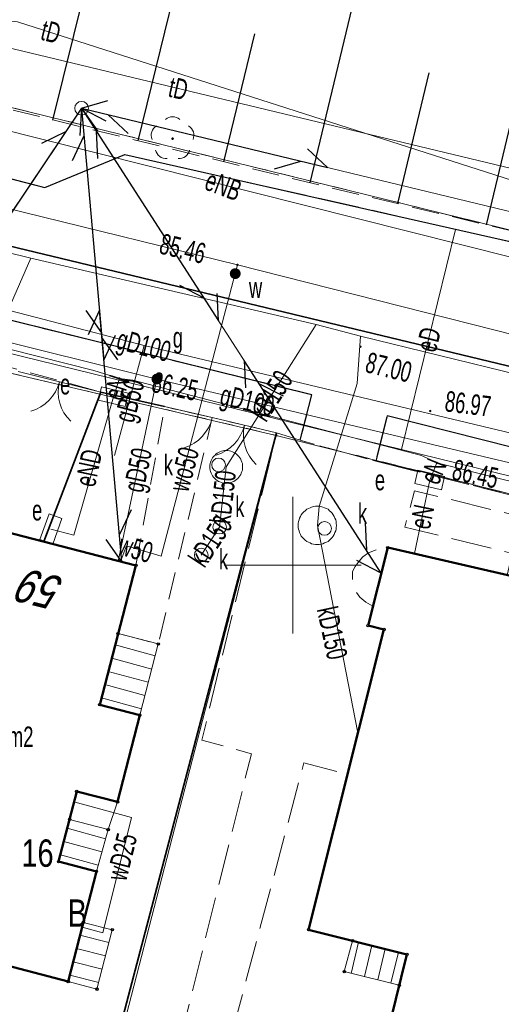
# Model space of a CAD drawing. Header units: metres. Extents: x 7504240 to 7504745, y 5782869 to 5783359.
# Tile 21 of 93: x 7504340 to 7504358, y 5782984 to 5783020. Entities that reach past the tile are written whole.
import ezdxf
from ezdxf.enums import TextEntityAlignment as Align

# ---------------------------------------------------------------- set-up
doc = ezdxf.new("R2010")
doc.units = ezdxf.units.M
doc.header["$MEASUREMENT"] = 0
for name, pattern in [('1.0_0.5', [1.5, 1, -0.5]), ('1.5_0.5', [2, 1.5, -0.5]), ('219-500', [0]), ('egug-500', [1, 0.5, -0.5]), ('l219_500', [0]), ('l32_500', [0]), ('otob_500', [0]), ('otof_500', [0]), ('sutp_500', [0])]:
    doc.linetypes.add(name, pattern=pattern)
doc.layers.get('0').update_dxf_attribs({"color": 2, "linetype": 'CONTINUOUS', "lineweight": 5})
for name, color, linetype in [('000 Inne (niezydentyfikowane)', 7, 'CONTINUOUS'), ('203-punkt graniczny', 7, 'CONTINUOUS'), ('210-oznaczenie konturu użytku gruntowego', 7, 'CONTINUOUS'), ('211-numer działki ewidencyjnej', 7, 'CONTINUOUS'), ('216-obręb ewidencyjny', 7, 'CONTINUOUS'), ('218-kontur użytku gruntowego', 7, 'CONTINUOUS'), ('219-działka ewidencyjna', 7, 'CONTINUOUS'), ('312-budynek ewidencyjny', 7, 'CONTINUOUS'), ('312-oznaczenie budynku ewidencyjnego-Atr117', 7, 'CONTINUOUS'), ('352-schody', 7, 'CONTINUOUS'), ('Adres nieruchomości (na budynku)', 7, 'CONTINUOUS'), ('brama', 7, 'CONTINUOUS'), ('chodnik', 7, 'CONTINUOUS'), ('drzewo liściaste', 7, 'CONTINUOUS'), ('furtka', 7, 'CONTINUOUS'), ('jezdnia', 7, 'CONTINUOUS'), ('komora podziemna', 7, 'CONTINUOUS'), ('krawężnik', 7, 'CONTINUOUS'), ('ogrodzenie trwałe', 7, 'CONTINUOUS'), ('pikieta sztuczna', 7, 'CONTINUOUS'), ('pikieta sztuczna-Atr2', 7, 'CONTINUOUS'), ('przewód elektroenergetyczny podziemny', 7, 'CONTINUOUS'), ('przewód elektroenergetyczny podziemny-Atr1', 7, 'CONTINUOUS'), ('przewód gazowy', 7, 'CONTINUOUS'), ('przewód gazowy-Atr1', 7, 'CONTINUOUS'), ('przewód kanalizacyjny', 7, 'CONTINUOUS'), ('przewód kanalizacyjny-Atr1', 7, 'CONTINUOUS'), ('przewód telekomunikacyjny napowietrzny', 7, 'CONTINUOUS'), ('przewód telekomunikacyjny podziemny', 7, 'CONTINUOUS'), ('przewód telekomunikacyjny podziemny-Atr1', 7, 'CONTINUOUS'), ('przewód wodociągowy', 7, 'CONTINUOUS'), ('przewód wodociągowy-Atr1', 7, 'CONTINUOUS'), ('Punkt budynku', 7, 'CONTINUOUS'), ('rzędna', 7, 'CONTINUOUS'), ('rzędna-Atr2', 7, 'CONTINUOUS'), ('skarpa nieumocniona', 7, 'CONTINUOUS'), ('szafa elektroenergetyczna lub kontener', 7, 'CONTINUOUS'), ('szafa elektroenergetyczna lub kontener-Atr17', 7, 'CONTINUOUS'), ('słup przewodów napowietrznych', 7, 'CONTINUOUS'), ('Wstawianie ramki sekcyjnej z opisem', 7, 'CONTINUOUS'), ('właz do komory lub kanału - okrągły', 7, 'CONTINUOUS'), ('właz do komory lub kanału - okrągły-Atr17', 7, 'CONTINUOUS'), ('zasuwa lub zawór', 7, 'CONTINUOUS'), ('zasuwa lub zawór-Atr17', 7, 'CONTINUOUS')]:
    doc.layers.add(name, color=color, linetype=linetype)
doc.styles.get("Standard").update_dxf_attribs({"font": 'Working1250', "width": 0.75})
doc.linetypes.add('902-500', pattern='A,3.75,0,[1,ksztalty.shx,S=0.5,R=0,X=0,Y=0],3.75', length=7.5)

# ---------------------------------------------------------------- blocks, each defined once
blk = doc.blocks.new('US18')
at = {"color": 0, "linetype": 'Continuous', "lineweight": 13}
for p, q in [((-0.5, -0.25), (-0.5, 0.25)), ((-0.5, 0.25), (0.5, 0.25)), ((0.5, -0.25), (0.5, 0.25)), ((-0.5, -0.25), (0.5, -0.25))]:
    blk.add_line(p, q, dxfattribs=at)
blk = doc.blocks.new('US15')
at = {"color": 0, "linetype": 'Continuous', "lineweight": 13}
blk.add_circle((0, 0), 0.25, dxfattribs=at)
blk = doc.blocks.new('PW01')
at = {"linetype": 'Continuous', "lineweight": 13}
h = blk.add_hatch(color=0, dxfattribs=at)
edge = h.paths.add_edge_path()
edge.add_arc((0, 0), 0.045, 0, 360)
blk = doc.blocks.new('US25')
at = {"linetype": 'Continuous', "lineweight": 0}
h = blk.add_hatch(color=0, dxfattribs=at)
edge = h.paths.add_edge_path()
edge.add_arc((0, 0), 0.2, 0, 360)
blk = doc.blocks.new('OP021')
at = {"linetype": 'Continuous', "lineweight": 13}
h = blk.add_hatch(color=0, dxfattribs=at)
edge = h.paths.add_edge_path()
edge.add_arc((0, 0), 0.05, 0, 360)
at = {"color": 0, "linetype": 'Continuous', "lineweight": 13}
for centre, start, end in [((0, 0.4), 49.272, 130.728), ((-0.38, 0.124), 121.308, 202.548), ((0.38, 0.124), 337.452, 58.692), ((-0.235, -0.324), 193.221, 274.871), ((0.235, -0.324), 265.129, 346.779)]:
    blk.add_arc(centre, 0.4, start, end, dxfattribs=at)
blk = doc.blocks.new('US22')
at = {"color": 0, "linetype": 'Continuous', "lineweight": 13}
blk.add_circle((0, 0), 0.25, dxfattribs=at)
blk = doc.blocks.new('OK02')
at = {"color": 0, "linetype": 'Continuous', "lineweight": 0}
for centre, start, end in [((-1.5, 0), 0, 60), ((1.5, 0), 120, 180)]:
    blk.add_arc(centre, 1.5, start, end, dxfattribs=at)
blk = doc.blocks.new('OK04')
at = {"color": 0, "linetype": 'Continuous', "lineweight": 0}
blk.add_arc((1.5, 0.001), 1.5, 120, 180, dxfattribs=at)
blk = doc.blocks.new('SUTP')
at = {"color": 0, "linetype": 'Continuous'}
for p, q in [((0, 0), (0.866, 0.5)), ((9.232, 0), (8.366, 0.5)), ((0, 0), (9.232, 0)), ((1.866, -0.5), (1, 0)), ((7.366, -0.5), (8.232, 0))]:
    blk.add_line(p, q, dxfattribs=at)
blk = doc.blocks.new('203')
at = {"linetype": 'Continuous', "lineweight": 0}
h = blk.add_hatch(color=0, dxfattribs=at)
edge = h.paths.add_edge_path()
edge.add_arc((0, 0), 0.045, 0, 360)
blk = doc.blocks.new('PUNKTBUD')
at = {"color": 0}
blk.add_circle((0, 0), 0.045, dxfattribs=at)

msp = doc.modelspace()

# ---------------------------------------------------------------- linework, layer by layer
at = {"layer": '000 Inne (niezydentyfikowane)', "color": 7, "linetype": 'Continuous', "lineweight": 25, "flags": 128}
for points in [[(7504344.35, 5783015.5), (7504346.63, 5783024.79)], [(7504350.64, 5783013.97), (7504352.9, 5783023.42)], [(7504357.08, 5783012.43), (7504359.39, 5783022.11)], [(7504341.24, 5783016.26), (7504342.38, 5783020.88)], [(7504347.48, 5783014.74), (7504348.62, 5783019.41)], [(7504353.84, 5783013.21), (7504354.98, 5783017.99)]]:
    msp.add_lwpolyline(points, dxfattribs=at)
at = {"layer": '216-obręb ewidencyjny', "color": 7, "linetype": 'l32_500', "lineweight": 35, "flags": 128}
msp.add_lwpolyline([(7504422.45, 5782991.73), (7504307.45, 5783019.41)], dxfattribs=at)
at = {"layer": '218-kontur użytku gruntowego', "color": 3, "linetype": 'egug-500', "lineweight": 18, "flags": 128}
for points in [[(7504315.56, 5783022.66), (7504374.02, 5783008.29)], [(7504307.45, 5783019.41), (7504422.45, 5782991.73)], [(7504339.53, 5783007.05), (7504349.4, 5783004.74)], [(7504349.4, 5783004.74), (7504374.27, 5782998.52)]]:
    msp.add_lwpolyline(points, dxfattribs=at)
at = {"layer": '219-działka ewidencyjna', "color": 7, "linetype": '219-500', "lineweight": 18, "flags": 128}
for points in [[(7504374.02, 5783008.29), (7504315.56, 5783022.66)], [(7504422.45, 5782991.73), (7504307.45, 5783019.41)], [(7504339.53, 5783007.05), (7504349.4, 5783004.74)], [(7504341.14, 5782972.8), (7504349.4, 5783004.74)], [(7504349.4, 5783004.74), (7504374.27, 5782998.52)]]:
    msp.add_lwpolyline(points, dxfattribs=at)
at = {"layer": '219-działka ewidencyjna', "color": 7, "linetype": 'l219_500', "lineweight": 18, "flags": 128}
msp.add_lwpolyline([(7504422.45, 5782991.73), (7504307.45, 5783019.41)], dxfattribs=at)
at = {"layer": '312-budynek ewidencyjny', "color": 7, "linetype": 'Continuous', "lineweight": 50, "flags": 128}
for points in [[(7504344.27, 5782999.99), (7504338.48, 5783001.48)], [(7504353.47, 5783000.64), (7504352.75, 5782997.79)], [(7504368.57, 5782997.16), (7504353.47, 5783000.64)], [(7504342.95, 5782994.9), (7504344.27, 5782999.99)], [(7504352.75, 5782997.79), (7504353.33, 5782997.65)], [(7504353.33, 5782997.65), (7504350.58, 5782986.68)], [(7504344.41, 5782994.52), (7504342.95, 5782994.9)], [(7504343.6, 5782991.35), (7504344.41, 5782994.52)], [(7504341.45, 5782989.17), (7504342.11, 5782991.73)], [(7504342.11, 5782991.73), (7504343.6, 5782991.35)], [(7504342.83, 5782988.81), (7504341.45, 5782989.17)], [(7504341.8, 5782984.79), (7504342.83, 5782988.81)], [(7504334.78, 5782986.63), (7504341.8, 5782984.79)], [(7504350.58, 5782986.68), (7504354.17, 5782985.78)], [(7504354.17, 5782985.78), (7504353.56, 5782983.31)]]:
    msp.add_lwpolyline(points, dxfattribs=at)
at = {"layer": '352-schody', "color": 7, "linetype": 'Continuous', "lineweight": 18, "flags": 128}
for points in [[(7504344.41, 5782994.52), (7504345.09, 5782997.12), (7504343.62, 5782997.5), (7504342.95, 5782994.9)], [(7504344.41, 5782994.52), (7504345.09, 5782997.12), (7504343.62, 5782997.5), (7504342.95, 5782994.9)], [(7504343.26, 5782990.34), (7504343.6, 5782991.35), (7504342.11, 5782991.73), (7504341.85, 5782990.71)], [(7504343.26, 5782990.34), (7504343.6, 5782991.35), (7504342.11, 5782991.73), (7504341.85, 5782990.71)], [(7504342.83, 5782988.81), (7504343.26, 5782990.34), (7504341.85, 5782990.71), (7504341.45, 5782989.17)], [(7504342.83, 5782988.81), (7504343.26, 5782990.34), (7504341.85, 5782990.71), (7504341.45, 5782989.17)], [(7504341.8, 5782984.79), (7504342.85, 5782984.51), (7504343.41, 5782986.68), (7504342.35, 5782986.95)], [(7504341.8, 5782984.79), (7504342.85, 5782984.51), (7504343.41, 5782986.68), (7504342.35, 5782986.95)], [(7504353.89, 5782984.65), (7504354.17, 5782985.78), (7504352.18, 5782986.28), (7504351.88, 5782985.15)], [(7504353.89, 5782984.65), (7504354.17, 5782985.78), (7504352.18, 5782986.28), (7504351.88, 5782985.15)]]:
    msp.add_lwpolyline(points, close=True, dxfattribs=at)
for points in [[(7504344.977, 5782996.688), (7504343.514, 5782997.088)], [(7504344.85, 5782996.204), (7504343.389, 5782996.603)], [(7504344.724, 5782995.72), (7504343.264, 5782996.119)], [(7504344.597, 5782995.237), (7504343.139, 5782995.635)], [(7504344.471, 5782994.753), (7504343.015, 5782995.151)], [(7504343.166, 5782990.006), (7504341.766, 5782990.387)], [(7504343.031, 5782989.525), (7504341.64, 5782989.903)], [(7504342.896, 5782989.043), (7504341.515, 5782989.419)], [(7504343.288, 5782986.209), (7504342.23, 5782986.48)], [(7504343.164, 5782985.725), (7504342.107, 5782985.996)], [(7504352.132, 5782985.087), (7504352.405, 5782986.223)], [(7504352.617, 5782984.967), (7504352.89, 5782986.102)], [(7504353.102, 5782984.846), (7504353.375, 5782985.98)], [(7504353.587, 5782984.725), (7504353.86, 5782985.858)], [(7504343.039, 5782985.241), (7504341.984, 5782985.511)], [(7504342.914, 5782984.757), (7504341.86, 5782985.027)]]:
    msp.add_lwpolyline(points, dxfattribs=at)
at = {"layer": 'brama', "color": 7, "linetype": 'otob_500', "lineweight": 18, "flags": 128}
for points in [[(7504342.99, 5783006.32), (7504339.97, 5783007.08)], [(7504349.41, 5783004.84), (7504347.06, 5783005.39)]]:
    msp.add_lwpolyline(points, dxfattribs=at)
at = {"layer": 'chodnik', "color": 7, "linetype": '1.0_0.5', "lineweight": 18, "flags": 128}
for points in [[(7504272.68, 5783079.94), (7504274.5, 5783079.66), (7504276.97, 5783066.63), (7504280.37, 5783047.58), (7504281.2, 5783042.89), (7504281.28, 5783042.41), (7504281.47, 5783041.8), (7504281.75, 5783041.13), (7504281.96, 5783040.59), (7504282.4, 5783039.77), (7504282.84, 5783038.99), (7504283.9, 5783037.33), (7504284.47, 5783036.52), (7504285.14, 5783035.65), (7504285.74, 5783034.91), (7504286.42, 5783034.2), (7504287.13, 5783033.44), (7504288.43, 5783032.11), (7504289.3, 5783031.28), (7504290.27, 5783030.5), (7504296.41, 5783025.45), (7504300.2, 5783022.51), (7504305, 5783018.95), (7504306.48, 5783018.06), (7504307.34, 5783017.55), (7504308.89, 5783016.86), (7504309.45, 5783016.6), (7504310.08, 5783016.41), (7504311.06, 5783016.11), (7504317.39, 5783014.53), (7504327.02, 5783012.16), (7504338.73, 5783009.18), (7504350.7, 5783006.22), (7504350.27, 5783004.56), (7504349.41, 5783004.84), (7504347.06, 5783005.39), (7504345.32, 5783005.79), (7504342.99, 5783006.32), (7504339.79, 5783007.2), (7504337.16, 5783007.78), (7504334.14, 5783008.48), (7504332.99, 5783008.78), (7504330.28, 5783009.39), (7504328.75, 5783009.78), (7504327.54, 5783010.1), (7504323.95, 5783011.04), (7504320.9, 5783011.72), (7504317.67, 5783012.56), (7504315.1, 5783013.27), (7504313.88, 5783013.55), (7504311.07, 5783014.25), (7504309.97, 5783014.53), (7504308.18, 5783015.01), (7504305.34, 5783015.84), (7504304.69, 5783016.14), (7504299.9, 5783020.29), (7504290.43, 5783027.71), (7504289.23, 5783028.76), (7504283.51, 5783034.17), (7504282.22, 5783035.16), (7504280.36, 5783036.93), (7504280.34, 5783037.15), (7504279.72, 5783041.51), (7504279.65, 5783042.07), (7504279.47, 5783043.24), (7504278.14, 5783050.16), (7504277.89, 5783051.55), (7504277.55, 5783053.27), (7504276.56, 5783058.36), (7504275.82, 5783061.49), (7504275.35, 5783064.7), (7504274.8, 5783067.62), (7504274.3, 5783071.26), (7504273.97, 5783072.6), (7504273.63, 5783074.44), (7504273.03, 5783078)], [(7504344.27, 5782999.99), (7504345.32, 5783005.79), (7504347.06, 5783005.39), (7504345.09, 5782997.12), (7504343.62, 5782997.5)], [(7504353.03, 5783003.8), (7504353.45, 5783005.46), (7504368.43, 5783001.67), (7504374.88, 5783000.07), (7504375.03, 5782998.38), (7504374.32, 5782998.48), (7504362.65, 5783001.39)]]:
    msp.add_lwpolyline(points, close=True, dxfattribs=at)
at = {"layer": 'furtka', "color": 7, "linetype": 'otof_500', "lineweight": 18, "flags": 128}
msp.add_lwpolyline([(7504347.06, 5783005.39), (7504345.32, 5783005.79)], dxfattribs=at)
at = {"layer": 'jezdnia', "color": 7, "linetype": '1.5_0.5', "lineweight": 18, "flags": 128}
for points in [[(7504258.91, 5783102.195), (7504259.32, 5783101.71), (7504260.19, 5783100.87), (7504261.03, 5783100.2), (7504262.23, 5783099.48), (7504263.58, 5783098.75), (7504271.27, 5783096.34), (7504273.07, 5783095.78), (7504273.4, 5783095.77), (7504279.31, 5783093.59), (7504279.17, 5783092.79), (7504278.85, 5783090.82), (7504278.64, 5783087.72), (7504278.81, 5783086.08), (7504282.18, 5783066.33), (7504283.44, 5783058.97), (7504284.42, 5783053.22), (7504284.91, 5783049.94), (7504285.49, 5783046.49), (7504285.84, 5783044.92), (7504286.31, 5783043.45), (7504286.85, 5783042.21), (7504287.36, 5783041.25), (7504289.58, 5783038.5), (7504293.54, 5783034.48), (7504295.7, 5783032.45), (7504300.71, 5783028.28), (7504305.95, 5783024.59), (7504308.28, 5783023.17), (7504310.62, 5783021.96), (7504313.43, 5783020.91), (7504340.95, 5783013.8), (7504343.87, 5783015), (7504366.83, 5783009.82), (7504368.46, 5783007.35), (7504380.09, 5783004.41), (7504392.58, 5783000.89), (7504409.71, 5782996.44), (7504418.79, 5782994.61), (7504427.67, 5782993.29), (7504438.12, 5782992.39), (7504446.48, 5782991.94), (7504453.86, 5782991.9), (7504457.37, 5782992.02), (7504461.74, 5782992.36), (7504466.89, 5782992.96), (7504475.17, 5782994.75), (7504481.39, 5782996.44), (7504489.89, 5782999.25), (7504498.82, 5783002.54), (7504509.98, 5783007.34), (7504522.54, 5783013.35), (7504529.26, 5783016.68), (7504538.28, 5783021.08), (7504546.06, 5783024.95), (7504563.03, 5783033.15), (7504576.07, 5783039.52), (7504582.27, 5783042.49), (7504590.59, 5783046.56), (7504598.34, 5783050.34), (7504604.14, 5783053.16), (7504612.18, 5783057.1), (7504619.41, 5783060.65), (7504623.25, 5783062.68), (7504628.55, 5783065.83), (7504632.69, 5783068.5), (7504637.19, 5783071.66), (7504640.42, 5783074.18), (7504646.93, 5783079.7), (7504651.35, 5783083.5), (7504656.24, 5783087.72), (7504659.96, 5783091.18), (7504663.58, 5783094.96), (7504668.61, 5783100.21), (7504672.24, 5783104.28), (7504673.98, 5783106.47), (7504676.16, 5783109.22), (7504677.92, 5783111.69), (7504683.21, 5783119.6), (7504692.97, 5783134.06), (7504697.28, 5783140.66), (7504703.94, 5783137.76), (7504702.01, 5783134.84), (7504700.11, 5783131.95), (7504682.52, 5783107.61), (7504681.53, 5783107.36), (7504680.83, 5783106.66), (7504679.47, 5783104.87), (7504671.52, 5783096.13), (7504667.4, 5783091.62), (7504665.49, 5783089.55), (7504663.61, 5783087.67), (7504662.46, 5783086.44), (7504660.96, 5783085.08), (7504658.9, 5783083.2), (7504656.05, 5783080.53), (7504654.45, 5783079), (7504652.94, 5783077.72), (7504651.64, 5783076.47), (7504650.36, 5783075.37), (7504648.75, 5783073.98), (7504646.46, 5783072.13), (7504645.81, 5783071.59), (7504644.26, 5783070.33), (7504641.19, 5783067.95), (7504637.74, 5783065.38), (7504634.35, 5783062.98), (7504630.46, 5783060.56), (7504628.13, 5783059.2), (7504623.19, 5783056.57), (7504609.99, 5783050.25), (7504604.6, 5783047.61), (7504591.25, 5783041.21), (7504585.49, 5783038.44), (7504574.11, 5783032.73), (7504572.98, 5783032.14), (7504571.83, 5783031.12), (7504570.86, 5783029.98), (7504570.06, 5783028.28), (7504569.86, 5783026.77), (7504569.7, 5783024.89), (7504570.78, 5783021.85), (7504573.24, 5783017.15), (7504573.89, 5783016.17), (7504582.776, 5783007.938)], [(7504577.831, 5783003.782), (7504558.98, 5783020.81), (7504558.19, 5783021.34), (7504557.01, 5783021.88), (7504555.95, 5783022.12), (7504554.68, 5783022.21), (7504552.44, 5783021.93), (7504550.87, 5783021.47), (7504550.03, 5783021.13), (7504542.66, 5783017.53), (7504537.48, 5783015.03), (7504523.13, 5783008.03), (7504517.19, 5783005.17), (7504514.08, 5783003.77), (7504502.02, 5782998.51), (7504488.87, 5782993.68), (7504484.23, 5782992.16), (7504480.8, 5782991.1), (7504476.85, 5782990.02), (7504473.94, 5782989.24), (7504470.36, 5782988.44), (7504467.43, 5782987.96), (7504464.96, 5782987.62), (7504462.36, 5782987.31), (7504458.59, 5782987.02), (7504449.03, 5782986.88), (7504442.13, 5782987.04), (7504437.74, 5782987.41), (7504430.56, 5782987.86), (7504427.73, 5782988.13), (7504424.96, 5782988.52), (7504413.65, 5782990.36), (7504405.37, 5782992.35), (7504396.6, 5782994.48), (7504380.09, 5782998.65), (7504378.7, 5782997.69), (7504375.03, 5782998.38), (7504374.88, 5783000.07), (7504368.43, 5783001.67), (7504353.45, 5783005.46), (7504353.03, 5783003.8), (7504350.27, 5783004.56), (7504350.7, 5783006.22), (7504338.73, 5783009.18), (7504327.02, 5783012.16), (7504317.39, 5783014.53), (7504311.06, 5783016.11), (7504310.08, 5783016.41), (7504309.45, 5783016.6), (7504308.89, 5783016.86), (7504307.34, 5783017.55), (7504306.48, 5783018.06), (7504305, 5783018.95), (7504300.2, 5783022.51), (7504296.41, 5783025.45), (7504290.27, 5783030.5), (7504289.3, 5783031.28), (7504288.43, 5783032.11), (7504287.13, 5783033.44), (7504286.42, 5783034.2), (7504285.74, 5783034.91), (7504285.14, 5783035.65), (7504284.47, 5783036.52), (7504283.9, 5783037.33), (7504282.84, 5783038.99), (7504282.4, 5783039.77), (7504281.96, 5783040.59), (7504281.75, 5783041.13), (7504281.47, 5783041.8), (7504281.28, 5783042.41), (7504281.2, 5783042.89), (7504280.37, 5783047.58), (7504276.97, 5783066.63), (7504274.5, 5783079.66), (7504273.59, 5783081.67), (7504272.03, 5783083.99), (7504270.85, 5783085.15), (7504269.08, 5783086.4), (7504267.35, 5783087.7), (7504266.48, 5783088.16), (7504264.89, 5783089.01), (7504263.28, 5783089.41), (7504262.39, 5783089.46), (7504261.52, 5783089.34), (7504260.42, 5783089.03), (7504259.51, 5783088.65), (7504258.89, 5783088.26), (7504258.31, 5783087.84), (7504257.46, 5783087.08), (7504256.96, 5783086.56), (7504256.52, 5783086.01), (7504256.18, 5783085.39), (7504254.9, 5783082.31), (7504255.4, 5783082.11), (7504255.2, 5783081.51), (7504254.64, 5783081.7), (7504250.768, 5783072.44)]]:
    msp.add_lwpolyline(points, dxfattribs=at)
msp.add_lwpolyline([(7504353.03, 5783003.8), (7504362.65, 5783001.39), (7504362.51, 5783000.75), (7504354.45, 5783002.72), (7504354.09, 5783001.39), (7504358.01, 5783000.43), (7504357.83, 5782999.64), (7504353.47, 5783000.64), (7504353.34, 5783000.62), (7504353.04, 5783000.56), (7504352.77, 5783000.45), (7504352.56, 5783000.3), (7504352.42, 5783000.14), (7504352.28, 5782999.95), (7504352.18, 5782999.77), (7504352.18, 5782999.56), (7504352.18, 5782999.39), (7504352.24, 5782999.21), (7504352.31, 5782999.03), (7504352.45, 5782998.83), (7504352.67, 5782998.65), (7504352.93, 5782998.5), (7504352.75, 5782997.79), (7504353.33, 5782997.65), (7504352, 5782992.35), (7504350.41, 5782992.78), (7504346.18, 5782976.87), (7504344.57, 5782977.22), (7504343.68, 5782977.42), (7504344.53, 5782980.66), (7504345.62, 5782981.57), (7504348.49, 5782993.11), (7504346.68, 5782993.61), (7504349.41, 5783004.84), (7504350.27, 5783004.56)], close=True, dxfattribs=at)
at = {"layer": 'komora podziemna', "color": 34, "linetype": 'Continuous', "lineweight": 18, "flags": 128}
for points in [[(7504348.17, 5783003.59), (7504348.17, 5783003.53), (7504348.16, 5783003.47), (7504348.14, 5783003.42), (7504348.12, 5783003.36), (7504348.1, 5783003.31), (7504348.07, 5783003.26), (7504348.03, 5783003.21), (7504347.99, 5783003.17), (7504347.95, 5783003.13), (7504347.9, 5783003.09), (7504347.85, 5783003.06), (7504347.8, 5783003.04), (7504347.74, 5783003.02), (7504347.69, 5783003), (7504347.63, 5783002.99), (7504347.57, 5783002.99), (7504347.51, 5783002.99), (7504347.45, 5783003), (7504347.4, 5783003.02), (7504347.34, 5783003.04), (7504347.29, 5783003.06), (7504347.24, 5783003.09), (7504347.19, 5783003.13), (7504347.15, 5783003.17), (7504347.11, 5783003.21), (7504347.07, 5783003.26), (7504347.04, 5783003.31), (7504347.02, 5783003.36), (7504347, 5783003.42), (7504346.98, 5783003.47), (7504346.97, 5783003.53), (7504346.97, 5783003.59), (7504346.97, 5783003.65), (7504346.98, 5783003.71), (7504347, 5783003.76), (7504347.02, 5783003.82), (7504347.04, 5783003.87), (7504347.07, 5783003.92), (7504347.11, 5783003.97), (7504347.15, 5783004.01), (7504347.19, 5783004.05), (7504347.24, 5783004.09), (7504347.29, 5783004.12), (7504347.34, 5783004.14), (7504347.4, 5783004.16), (7504347.45, 5783004.18), (7504347.51, 5783004.19), (7504347.57, 5783004.19), (7504347.63, 5783004.19), (7504347.69, 5783004.18), (7504347.74, 5783004.16), (7504347.8, 5783004.14), (7504347.85, 5783004.12), (7504347.9, 5783004.09), (7504347.95, 5783004.05), (7504347.99, 5783004.01), (7504348.03, 5783003.97), (7504348.07, 5783003.92), (7504348.1, 5783003.87), (7504348.12, 5783003.82), (7504348.14, 5783003.76), (7504348.16, 5783003.71), (7504348.17, 5783003.65)], [(7504351.6, 5783001.45), (7504351.59, 5783001.38), (7504351.58, 5783001.32), (7504351.57, 5783001.25), (7504351.54, 5783001.19), (7504351.51, 5783001.12), (7504351.48, 5783001.06), (7504351.44, 5783001.01), (7504351.39, 5783000.96), (7504351.34, 5783000.91), (7504351.29, 5783000.87), (7504351.23, 5783000.84), (7504351.16, 5783000.81), (7504351.1, 5783000.78), (7504351.03, 5783000.77), (7504350.97, 5783000.76), (7504350.9, 5783000.75), (7504350.83, 5783000.76), (7504350.76, 5783000.77), (7504350.69, 5783000.78), (7504350.63, 5783000.81), (7504350.57, 5783000.84), (7504350.51, 5783000.87), (7504350.45, 5783000.91), (7504350.4, 5783000.96), (7504350.36, 5783001.01), (7504350.31, 5783001.06), (7504350.28, 5783001.12), (7504350.25, 5783001.19), (7504350.23, 5783001.25), (7504350.21, 5783001.32), (7504350.2, 5783001.38), (7504350.2, 5783001.45), (7504350.2, 5783001.52), (7504350.21, 5783001.59), (7504350.23, 5783001.66), (7504350.25, 5783001.72), (7504350.28, 5783001.78), (7504350.31, 5783001.84), (7504350.36, 5783001.9), (7504350.4, 5783001.95), (7504350.45, 5783001.99), (7504350.51, 5783002.04), (7504350.57, 5783002.07), (7504350.63, 5783002.1), (7504350.69, 5783002.12), (7504350.76, 5783002.14), (7504350.83, 5783002.15), (7504350.9, 5783002.15), (7504350.97, 5783002.15), (7504351.03, 5783002.14), (7504351.1, 5783002.12), (7504351.16, 5783002.1), (7504351.23, 5783002.07), (7504351.29, 5783002.04), (7504351.34, 5783001.99), (7504351.39, 5783001.95), (7504351.44, 5783001.9), (7504351.48, 5783001.84), (7504351.51, 5783001.78), (7504351.54, 5783001.72), (7504351.57, 5783001.66), (7504351.58, 5783001.59), (7504351.59, 5783001.52)]]:
    msp.add_lwpolyline(points, close=True, dxfattribs=at)
at = {"layer": 'krawężnik', "color": 7, "linetype": 'Continuous', "lineweight": 25, "flags": 128}
for points in [[(7504287.36, 5783041.25), (7504289.58, 5783038.5), (7504293.54, 5783034.48), (7504295.7, 5783032.45), (7504300.71, 5783028.28), (7504305.95, 5783024.59), (7504308.28, 5783023.17), (7504310.62, 5783021.96), (7504313.43, 5783020.91), (7504340.95, 5783013.8), (7504343.87, 5783015), (7504366.83, 5783009.82), (7504368.46, 5783007.35), (7504380.09, 5783004.41)], [(7504350.27, 5783004.56), (7504350.7, 5783006.22), (7504338.73, 5783009.18), (7504327.02, 5783012.16), (7504317.39, 5783014.53), (7504311.06, 5783016.11), (7504310.08, 5783016.41), (7504309.45, 5783016.6), (7504308.89, 5783016.86), (7504307.34, 5783017.55), (7504306.48, 5783018.06), (7504305, 5783018.95), (7504300.2, 5783022.51), (7504296.41, 5783025.45), (7504290.27, 5783030.5), (7504289.3, 5783031.28), (7504288.43, 5783032.11), (7504287.13, 5783033.44), (7504286.42, 5783034.2), (7504285.74, 5783034.91), (7504285.14, 5783035.65), (7504284.47, 5783036.52), (7504283.9, 5783037.33), (7504282.84, 5783038.99)], [(7504375.03, 5782998.38), (7504374.88, 5783000.07), (7504368.43, 5783001.67), (7504353.45, 5783005.46), (7504353.03, 5783003.8)]]:
    msp.add_lwpolyline(points, dxfattribs=at)
at = {"layer": 'ogrodzenie trwałe', "color": 7, "linetype": '902-500', "lineweight": 35, "flags": 128}
for points in [[(7504340.91, 5783000.86), (7504342.99, 5783006.32)], [(7504342.99, 5783006.32), (7504345.32, 5783005.79)], [(7504349.41, 5783004.84), (7504340.98, 5782972.8), (7504339.23, 5782965.279)]]:
    msp.add_lwpolyline(points, dxfattribs=at)
at = {"layer": 'przewód elektroenergetyczny podziemny', "color": 1, "linetype": 'Continuous', "lineweight": 18, "flags": 128}
for points in [[(7504384.1, 5783005.02), (7504369.48, 5783008.35), (7504337.1, 5783016.5), (7504319.81, 5783021.01), (7504311.7, 5783023.18), (7504307.94, 5783024.38), (7504300.97, 5783030.35), (7504291.82, 5783037.94), (7504290.18, 5783039.21)], [(7504374.64, 5782999.18), (7504357.78, 5783003.11), (7504355.26, 5783003.74), (7504354.7, 5783004.01), (7504344.16, 5783006.76), (7504343.67, 5783006.82), (7504342.73, 5783007.11), (7504335.55, 5783008.93), (7504333.26, 5783009.51), (7504325.51, 5783011.47), (7504325.11, 5783011.54), (7504314.08, 5783014.26), (7504311.15, 5783015.01), (7504310.26, 5783015.48), (7504306.16, 5783016.34), (7504305.18, 5783016.72), (7504304.56, 5783017.12), (7504302.25, 5783018.72), (7504299.91, 5783020.71), (7504295.3, 5783024.52), (7504287.74, 5783030.95)], [(7504304.99, 5783016.29), (7504305.22, 5783016.55), (7504310.26, 5783015.48), (7504313.33, 5783014.45), (7504314.39, 5783013.86), (7504325.48, 5783011.22), (7504353.97, 5783004.23), (7504363.99, 5783001.77), (7504374.64, 5782999.18), (7504374.78, 5782998.35), (7504374.13, 5782995.39), (7504377.53, 5782993.77), (7504371.04, 5782968.86), (7504368.29, 5782958.09), (7504362.833, 5782936.687)], [(7504353.97, 5783004.23), (7504355.94, 5783012.26)], [(7504343.67, 5783006.82), (7504343.45, 5783006.15)], [(7504343.45, 5783006.15), (7504342.01, 5783001.1), (7504341.17, 5783001.32)], [(7504355, 5783003.11), (7504355.26, 5783003.74)], [(7504355, 5783003.11), (7504354.44, 5783000.42)]]:
    msp.add_lwpolyline(points, dxfattribs=at)
at = {"layer": 'przewód gazowy', "color": 52, "linetype": 'Continuous', "lineweight": 18, "flags": 128}
for points in [[(7504412.82, 5782991.12), (7504398.15, 5782994.76), (7504389, 5782997.11), (7504377.37, 5783000.04), (7504365.16, 5783003.11), (7504344.57, 5783008.03), (7504334.44, 5783010.66), (7504330.21, 5783011.8), (7504317.31, 5783015.02), (7504312.46, 5783016.29), (7504307.78, 5783017.61), (7504297.93, 5783024.17), (7504291.54, 5783029.76), (7504285.76, 5783035.2), (7504282.14, 5783037)], [(7504331.8, 5783010.09), (7504345.04, 5783006.8), (7504364.92, 5783002.08)], [(7504344.57, 5783008.03), (7504343.49, 5783004)], [(7504343.63, 5783000.15), (7504345.04, 5783006.8)]]:
    msp.add_lwpolyline(points, dxfattribs=at)
at = {"layer": 'przewód kanalizacyjny', "color": 34, "linetype": 'Continuous', "lineweight": 18, "flags": 128}
for points in [[(7504313.71, 5783017.78), (7504323.81, 5783015.32), (7504340.43, 5783011.22), (7504350.86, 5783008.79), (7504352.47, 5783008.37), (7504366.9, 5783004.83)], [(7504340.43, 5783011.22), (7504338.06, 5783005.8)], [(7504350.86, 5783008.79), (7504347.57, 5783003.59)], [(7504352.47, 5783008.37), (7504352.35, 5783006.64), (7504350.97, 5783002.14), (7504350.9, 5783001.45), (7504352.38, 5782993.88)], [(7504347.57, 5783003.59), (7504347.33, 5783001.39)], [(7504347.33, 5783001.39), (7504346.66, 5783000.37)]]:
    msp.add_lwpolyline(points, dxfattribs=at)
at = {"layer": 'przewód telekomunikacyjny napowietrzny', "color": 30, "linetype": 'sutp_500', "lineweight": 18, "flags": 128}
for points in [[(7504342.29, 5783016.69), (7504333.04, 5783002.93)], [(7504342.29, 5783016.69), (7504353.23, 5782999.71)], [(7504342.29, 5783016.69), (7504343.76, 5783000.12)], [(7504342.29, 5783016.69), (7504404.17, 5783001.75)]]:
    msp.add_lwpolyline(points, dxfattribs=at)
at = {"layer": 'przewód telekomunikacyjny podziemny', "color": 30, "linetype": 'Continuous', "lineweight": 18, "flags": 128}
for points in [[(7504308.3, 5783130.52), (7504314.06, 5783122.02), (7504301.1, 5783110.44), (7504294.62, 5783104.5), (7504293.31, 5783103.32), (7504286.56, 5783091.35), (7504290.45, 5783084.79), (7504288.13, 5783074.1), (7504288.98, 5783063.04), (7504290.59, 5783059.18), (7504292.7, 5783051.36), (7504295.74, 5783045.52), (7504291.64, 5783043.03), (7504298.44, 5783035.65), (7504312.58, 5783026.31), (7504331.96, 5783020.19), (7504337.43, 5783020.11), (7504339.95, 5783019.85), (7504362.47, 5783012.63), (7504365.1, 5783015.2), (7504381.87, 5783009.7)], [(7504378.42, 5783009.58), (7504313.22, 5783025.25)]]:
    msp.add_lwpolyline(points, dxfattribs=at)
at = {"layer": 'przewód wodociągowy', "color": 5, "linetype": 'Continuous', "lineweight": 18, "flags": 128}
for points in [[(7504264.53, 5783100.03), (7504264.81, 5783099.92), (7504278.59, 5783094.45), (7504278.57, 5783094), (7504278.1, 5783084.88), (7504286.23, 5783040.25), (7504287.3, 5783039.19), (7504287.51, 5783038.98), (7504293.48, 5783033.06), (7504307.98, 5783022), (7504317.4, 5783018.66), (7504327.14, 5783016.08), (7504327.63, 5783015.96), (7504330.31, 5783015.31), (7504332.31, 5783014.82), (7504347.98, 5783010.97), (7504376.93, 5783003.63), (7504377.4, 5783003.51)], [(7504347.98, 5783010.97), (7504347.9, 5783010.65), (7504345.19, 5783000.33)], [(7504345.19, 5783000.33), (7504343.93, 5783000.7), (7504343.71, 5783000.13)], [(7504342.01, 5782991.35), (7504344.11, 5782990.78), (7504343.07, 5782986.57), (7504342.31, 5782986.77)]]:
    msp.add_lwpolyline(points, dxfattribs=at)
at = {"layer": 'skarpa nieumocniona', "color": 7, "linetype": '1.0_0.5', "lineweight": 18, "flags": 128}
msp.add_lwpolyline([(7504380.26, 5783157.29), (7504360.6, 5783143.78), (7504316.18, 5783114.33), (7504308.12, 5783108.39), (7504301.16, 5783102.47), (7504297.24, 5783098.07), (7504295, 5783094.94), (7504291.32, 5783088.62), (7504289.64, 5783082.62), (7504289, 5783074.3), (7504289.05, 5783069.88), (7504290.14, 5783061.08), (7504292.11, 5783054.55), (7504294.02, 5783050.56), (7504299.26, 5783044.09), (7504307.08, 5783036.72), (7504312.87, 5783033.06), (7504316.58, 5783031.37), (7504328.4, 5783028.9), (7504351.13, 5783023.78), (7504363.39, 5783021.3), (7504413.85, 5783010.73), (7504431.69, 5783007.41), (7504436.75, 5783006.68), (7504449.41, 5783006.34), (7504455.77, 5783006.68), (7504466.29, 5783007.91), (7504473.68, 5783009.36), (7504480.69, 5783011.01), (7504494.41, 5783014.72), (7504506.9, 5783019.28), (7504519.45, 5783025.13), (7504534.08, 5783032.16), (7504551.57, 5783040.71), (7504569.46, 5783049.26), (7504587.18, 5783058.15), (7504598.88, 5783063.95), (7504609.85, 5783070.47), (7504626.84, 5783080.04), (7504636.35, 5783086.39), (7504644.85, 5783093.82), (7504653.4, 5783101.92), (7504661.84, 5783111.43), (7504671.68, 5783124.09), (7504681.81, 5783136.8), (7504682.99, 5783139.33), (7504682.99, 5783141.47), (7504681.9, 5783149.9), (7504687.5, 5783150.11), (7504691.23, 5783148.09), (7504688.67, 5783134.36), (7504687.62, 5783131.16), (7504670.58, 5783105.9), (7504665.57, 5783099.62), (7504660.83, 5783094.45), (7504651.28, 5783086.01), (7504639.63, 5783075.99), (7504633.77, 5783072.09), (7504616.16, 5783061.81), (7504605.84, 5783056.43), (7504578.71, 5783043.4), (7504537.89, 5783023.52), (7504518.91, 5783013.94), (7504507.93, 5783008.75), (7504501.44, 5783006.01), (7504493.81, 5783003.86), (7504483.25, 5783001.26), (7504466.9, 5782996.88), (7504461.31, 5782996.25), (7504448.12, 5782995.98), (7504439.68, 5782995.93), (7504424.97, 5782996.88), (7504417.47, 5782998.08), (7504402.32, 5783001.64), (7504382.41, 5783006.37), (7504367, 5783010.06), (7504349.55, 5783014.23), (7504312.94, 5783023.2), (7504304.88, 5783028.31), (7504298.92, 5783033.22), (7504294.33, 5783037.81), (7504290.06, 5783044.03), (7504286.84, 5783049.67), (7504284.73, 5783055.27), (7504283.46, 5783061.23), (7504282.72, 5783067.77), (7504282.14, 5783078.58), (7504282.35, 5783082.9), (7504283.67, 5783088.23), (7504285.41, 5783094.35), (7504288.53, 5783099.88), (7504292.8, 5783105.26), (7504299.13, 5783111.8), (7504305.14, 5783117.18), (7504311.05, 5783121.77), (7504324.28, 5783130.74), (7504335.99, 5783138.86), (7504380.83, 5783168.62), (7504391.47, 5783175.56), (7504419.98, 5783194.78), (7504441.54, 5783209.35), (7504458.79, 5783221.06), (7504464.22, 5783218.59), (7504462.78, 5783216.55), (7504450.84, 5783204.54), (7504448.08, 5783202.3), (7504441.38, 5783197.83), (7504424.07, 5783186.48), (7504393.68, 5783166.39)], close=True, dxfattribs=at)
msp.add_lwpolyline([(7504380.26, 5783157.29), (7504360.6, 5783143.78), (7504316.18, 5783114.33), (7504308.12, 5783108.39), (7504301.16, 5783102.47), (7504297.24, 5783098.07), (7504295, 5783094.94), (7504291.32, 5783088.62), (7504289.64, 5783082.62), (7504289, 5783074.3), (7504289.05, 5783069.88), (7504290.14, 5783061.08), (7504292.11, 5783054.55), (7504294.02, 5783050.56), (7504299.26, 5783044.09), (7504307.08, 5783036.72), (7504312.87, 5783033.06), (7504316.58, 5783031.37), (7504328.4, 5783028.9), (7504351.13, 5783023.78), (7504363.39, 5783021.3), (7504413.85, 5783010.73), (7504431.69, 5783007.41), (7504436.75, 5783006.68), (7504449.41, 5783006.34), (7504455.77, 5783006.68), (7504466.29, 5783007.91), (7504473.68, 5783009.36), (7504480.69, 5783011.01), (7504494.41, 5783014.72), (7504506.9, 5783019.28), (7504519.45, 5783025.13), (7504534.08, 5783032.16), (7504551.57, 5783040.71), (7504569.46, 5783049.26), (7504587.18, 5783058.15), (7504598.88, 5783063.95), (7504609.85, 5783070.47), (7504626.84, 5783080.04), (7504636.35, 5783086.39), (7504644.85, 5783093.82), (7504653.4, 5783101.92), (7504661.84, 5783111.43), (7504671.68, 5783124.09), (7504681.81, 5783136.8), (7504682.99, 5783139.33), (7504682.99, 5783141.47), (7504681.9, 5783149.9), (7504687.5, 5783150.11), (7504691.23, 5783148.09), (7504688.67, 5783134.36), (7504687.62, 5783131.16), (7504670.58, 5783105.9), (7504665.57, 5783099.62), (7504660.83, 5783094.45), (7504651.28, 5783086.01), (7504639.63, 5783075.99), (7504633.77, 5783072.09), (7504616.16, 5783061.81), (7504605.84, 5783056.43), (7504578.71, 5783043.4), (7504537.89, 5783023.52), (7504518.91, 5783013.94), (7504507.93, 5783008.75), (7504501.44, 5783006.01), (7504493.81, 5783003.86), (7504483.25, 5783001.26), (7504466.9, 5782996.88), (7504461.31, 5782996.25), (7504448.12, 5782995.98), (7504439.68, 5782995.93), (7504424.97, 5782996.88), (7504417.47, 5782998.08), (7504402.32, 5783001.64), (7504382.41, 5783006.37), (7504367, 5783010.06), (7504349.55, 5783014.23), (7504312.94, 5783023.2), (7504304.88, 5783028.31), (7504298.92, 5783033.22), (7504294.33, 5783037.81), (7504290.06, 5783044.03), (7504286.84, 5783049.67), (7504284.73, 5783055.27), (7504283.46, 5783061.23), (7504282.72, 5783067.77), (7504282.14, 5783078.58), (7504282.35, 5783082.9), (7504283.67, 5783088.23), (7504285.41, 5783094.35), (7504288.53, 5783099.88), (7504292.8, 5783105.26), (7504299.13, 5783111.8), (7504305.14, 5783117.18), (7504311.05, 5783121.77), (7504324.28, 5783130.74), (7504335.99, 5783138.86), (7504380.83, 5783168.62), (7504391.47, 5783175.56), (7504419.98, 5783194.78), (7504441.54, 5783209.35), (7504458.79, 5783221.06), (7504464.22, 5783218.59), (7504462.78, 5783216.55), (7504450.84, 5783204.54), (7504448.08, 5783202.3), (7504441.38, 5783197.83), (7504424.07, 5783186.48), (7504393.68, 5783166.39)], close=True, dxfattribs=at)
at = {"layer": 'Wstawianie ramki sekcyjnej z opisem', "color": 7, "linetype": 'Continuous', "lineweight": 13, "flags": 128}
for points in [[(7504350, 5782997.5), (7504350, 5783002.5)], [(7504347.5, 5783000), (7504352.5, 5783000)]]:
    msp.add_lwpolyline(points, dxfattribs=at)

# ---------------------------------------------------------------- block references
at = {"layer": '203-punkt graniczny', "color": 7, "linetype": 'Continuous', "lineweight": 18}
msp.add_blockref('203', (7504349.4, 5783004.74), dxfattribs=at)
at = {"layer": 'brama', "color": 7, "linetype": 'Continuous', "lineweight": 18}
for p, rotation in [((7504341.48, 5783006.7), 165.875), ((7504348.235, 5783005.115), 166.827)]:
    msp.add_blockref('OK02', p, dxfattribs=dict(at, rotation=rotation))
at = {"layer": 'drzewo liściaste', "color": 94, "linetype": 'Continuous', "lineweight": 18}
msp.add_blockref('OP021', (7504345.61, 5783015.58), dxfattribs=at)
at = {"layer": 'furtka', "color": 7, "linetype": 'Continuous', "lineweight": 18, "rotation": 167.053}
msp.add_blockref('OK04', (7504347.06, 5783005.39), dxfattribs=at)
at = {"layer": 'pikieta sztuczna', "color": 7, "linetype": 'Continuous', "lineweight": 13}
for p in [(7504352.47, 5783007.98), (7504355.02, 5783005.63)]:
    msp.add_blockref('PW01', p, dxfattribs=at)
at = {"layer": 'przewód telekomunikacyjny napowietrzny', "color": 30, "linetype": 'Continuous', "lineweight": 18}
for p, rotation in [((7504342.29, 5783016.69), 346.427), ((7504342.29, 5783016.69), 236.089), ((7504342.29, 5783016.69), 302.793), ((7504342.29, 5783016.69), 275.07), ((7504343.76, 5783000.12), 95.07), ((7504353.23, 5782999.71), 122.793)]:
    msp.add_blockref('SUTP', p, dxfattribs=dict(at, rotation=rotation))
at = {"layer": 'Punkt budynku', "color": 5, "linetype": 'Continuous', "lineweight": 18}
for p in [(7504353.47, 5783000.64), (7504344.27, 5782999.99), (7504352.75, 5782997.79), (7504343.62, 5782997.5), (7504353.33, 5782997.65), (7504345.09, 5782997.12), (7504342.95, 5782994.9), (7504344.41, 5782994.52), (7504342.11, 5782991.73), (7504343.6, 5782991.35), (7504341.85, 5782990.71), (7504343.26, 5782990.34), (7504341.45, 5782989.17), (7504342.83, 5782988.81), (7504342.35, 5782986.95), (7504343.41, 5782986.68), (7504350.58, 5782986.68), (7504352.18, 5782986.28), (7504354.17, 5782985.78), (7504351.88, 5782985.15), (7504341.8, 5782984.79), (7504342.85, 5782984.51), (7504353.89, 5782984.65)]:
    msp.add_blockref('PUNKTBUD', p, dxfattribs=at)
at = {"layer": 'rzędna', "color": 5, "linetype": 'Continuous', "lineweight": 18}
msp.add_blockref('PW01', (7504347.98, 5783010.97), dxfattribs=at)
at = {"layer": 'rzędna', "color": 1, "linetype": 'Continuous', "lineweight": 18}
for p in [(7504343.67, 5783006.82), (7504355.26, 5783003.74)]:
    msp.add_blockref('PW01', p, dxfattribs=at)
at = {"layer": 'szafa elektroenergetyczna lub kontener', "color": 1, "linetype": 'Continuous', "lineweight": 18}
for p, rotation in [((7504343.45, 5783006.15), 166.634), ((7504355, 5783003.11), 347.145), ((7504341.17, 5783001.32), 70.486)]:
    msp.add_blockref('US18', p, dxfattribs=dict(at, rotation=rotation))
at = {"layer": 'słup przewodów napowietrznych', "color": 7, "linetype": 'Continuous', "lineweight": 18}
msp.add_blockref('US15', (7504342.29, 5783016.69), dxfattribs=at)
at = {"layer": 'właz do komory lub kanału - okrągły', "color": 7, "linetype": 'Continuous', "lineweight": 18}
for p in [(7504347.29, 5783003.66), (7504347.33, 5783001.39), (7504351.16, 5783001.34), (7504346.66, 5783000.37)]:
    msp.add_blockref('US22', p, dxfattribs=at)
at = {"layer": 'zasuwa lub zawór', "color": 5, "linetype": 'Continuous', "lineweight": 18}
msp.add_blockref('US25', (7504347.9, 5783010.65), dxfattribs=at)
at = {"layer": 'zasuwa lub zawór', "color": 52, "linetype": 'Continuous', "lineweight": 18, "rotation": 342.563}
msp.add_blockref('US25', (7504345.04, 5783006.8), dxfattribs=at)

# ---------------------------------------------------------------- texts
at = {"layer": '210-oznaczenie konturu użytku gruntowego', "color": 3, "linetype": 'Continuous', "lineweight": 18, "width": 0.79}
msp.add_text('B', height=1, dxfattribs=at).set_placement((7504341.78, 5782986.79))
at = {"layer": '211-numer działki ewidencyjnej', "color": 7, "linetype": 'Continuous', "lineweight": 18, "width": 0.79}
msp.add_text('16', height=1, dxfattribs=at).set_placement((7504340.09, 5782988.98))
at = {"layer": '312-oznaczenie budynku ewidencyjnego-Atr117', "color": 7, "width": 0.667}
msp.add_text('m2', height=0.75, dxfattribs=at).set_placement((7504339.6, 5782993.13), align=Align.BOTTOM_LEFT)
at = {"layer": 'Adres nieruchomości (na budynku)', "color": 7, "linetype": 'Continuous', "lineweight": 25, "oblique": 15, "width": 0.79}
msp.add_text('59', height=1.25, rotation=165.963, dxfattribs=at).set_placement((7504340.85, 5782999.09), align=Align.MIDDLE_CENTER)
at = {"layer": 'pikieta sztuczna-Atr2', "color": 7, "width": 0.667}
for s, rotation, p in [('87.00', 346.159, (7504352.603, 5783007.065)), ('86.97', 352.897, (7504355.524, 5783005.627))]:
    msp.add_text(s, height=0.75, rotation=rotation, dxfattribs=at).set_placement(p)
at = {"layer": 'przewód elektroenergetyczny podziemny-Atr1', "color": 1, "width": 0.667}
for s, rotation, p in [('eNB', 339.307, (7504347.468, 5783013.868)), ('eD', 76.201, (7504354.956, 5783008.242)), ('eN', 71.822, (7504343.56, 5783006.485)), ('eND', 78.111, (7504342.543, 5783003.552)), ('eN', 67.574, (7504355.13, 5783003.425)), ('eN', 78.24, (7504354.72, 5783001.765))]:
    msp.add_text(s, height=0.75, rotation=rotation, dxfattribs=at).set_placement(p, align=Align.MIDDLE_CENTER)
at = {"layer": 'przewód gazowy-Atr1', "color": 52, "width": 0.667}
for s, rotation, p in [('gD100', -14.554, (7504344.566, 5783008.031)), ('gB50', 74.998, (7504344.03, 5783006.015)), ('gD100', -13.356, (7504348.343, 5783006.016)), ('gD50', 78.029, (7504344.335, 5783003.475))]:
    msp.add_text(s, height=0.75, rotation=rotation, dxfattribs=at).set_placement(p, align=Align.MIDDLE_CENTER)
at = {"layer": 'przewód kanalizacyjny-Atr1', "color": 34, "width": 0.667}
for s, rotation, p in [('kB150', 57.679, (7504349.215, 5783006.19)), ('kD150', 83.774, (7504347.45, 5783002.49)), ('kD150', 56.701, (7504346.995, 5783000.88)), ('kD150', 282.067, (7504351.444, 5782997.523))]:
    msp.add_text(s, height=0.75, rotation=rotation, dxfattribs=at).set_placement(p, align=Align.MIDDLE_CENTER)
at = {"layer": 'przewód telekomunikacyjny podziemny-Atr1', "color": 30, "width": 0.667}
for rotation, p in [(345.828, (7504341.169, 5783019.488)), (347.455, (7504345.822, 5783017.416))]:
    msp.add_text('tD', height=0.75, rotation=rotation, dxfattribs=at).set_placement(p, align=Align.MIDDLE_CENTER)
at = {"layer": 'przewód wodociągowy-Atr1', "color": 5, "width": 0.667}
msp.add_text('wo50', height=0.75, rotation=75.286, dxfattribs=at).set_placement((7504345.82, 5783002.73), align=Align.MIDDLE_LEFT)
for s, rotation, p in [('w50', -16.365, (7504344.267, 5783000.601)), ('wD25', 76.108, (7504343.757, 5782989.344))]:
    msp.add_text(s, height=0.75, rotation=rotation, dxfattribs=at).set_placement(p, align=Align.MIDDLE_CENTER)
at = {"layer": 'rzędna-Atr2', "color": 5, "width": 0.667}
msp.add_text('85.46', height=0.75, rotation=346.196, dxfattribs=at).set_placement((7504345.08, 5783011.4))
at = {"layer": 'rzędna-Atr2', "color": 1, "width": 0.667}
for s, p in [('86.25', (7504344.884, 5783006.706)), ('86.45', (7504355.851, 5783003.506))]:
    msp.add_text(s, height=0.75, rotation=348.159, dxfattribs=at).set_placement(p, align=Align.MIDDLE_LEFT)
at = {"layer": 'szafa elektroenergetyczna lub kontener-Atr17', "color": 1, "width": 0.667}
for p in [(7504341.504, 5783006.612), (7504353, 5783003.11)]:
    msp.add_text('e', height=0.75, dxfattribs=at).set_placement(p, align=Align.MIDDLE_LEFT)
msp.add_text('e', height=0.75, dxfattribs=at).set_placement((7504340.852, 5783001.632), align=Align.RIGHT)
at = {"layer": 'właz do komory lub kanału - okrągły-Atr17', "color": 7, "width": 0.667}
for p in [(7504345.29, 5783003.66), (7504347.901, 5783002.134), (7504352.381, 5783001.885), (7504347.304, 5783000.217)]:
    msp.add_text('k', height=0.75, dxfattribs=at).set_placement(p, align=Align.MIDDLE_LEFT)
at = {"layer": 'zasuwa lub zawór-Atr17', "color": 5, "width": 0.667}
msp.add_text('w', height=0.75, dxfattribs=at).set_placement((7504348.4, 5783010.14), align=Align.MIDDLE_LEFT)
at = {"layer": 'zasuwa lub zawór-Atr17', "color": 52, "width": 0.667}
msp.add_text('g', height=0.75, dxfattribs=at).set_placement((7504345.619, 5783008.318), align=Align.MIDDLE_LEFT)

doc.saveas('drawing.dxf')
